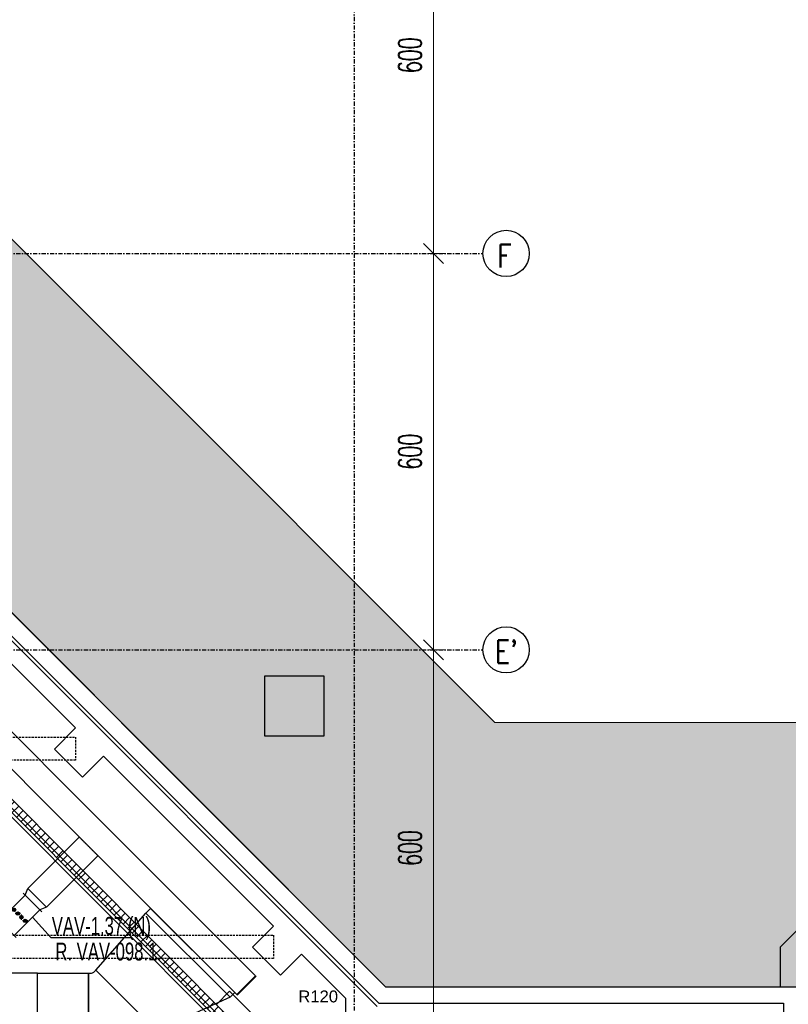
# Model space of a CAD drawing. Header units: centimetres. Extents: x -10729 to 144862, y -4437 to 43656.
# Tile 141 of 148: x 12953 to 14118, y 9863 to 11354. Entities that reach past the tile are written whole.
import ezdxf

# ---------------------------------------------------------------- set-up
doc = ezdxf.new("R2010")
doc.units = ezdxf.units.CM
doc.header["$LTSCALE"] = 0.1
doc.header["$PDMODE"] = 35
doc.header["$PDSIZE"] = 0.1
for name, pattern in [('CADVENT_HIDDEN', [0.8, 0.25, -0.55]), ('Kondygnacja  -0_5$0$HIDDEN', [9.525, 6.35, -3.175]), ('Kondygnacja  -0_5$0$HIDDEN2', [4.7625, 3.175, -1.5875]), ('Osie rzutów$0$DASHDOT2', [12.7, 6.35, -3.175, 0, -3.175])]:
    doc.linetypes.add(name, pattern=pattern)
doc.layers.get('0').update_dxf_attribs({"color": 8})
doc.layers.get('DEFPOINTS').update_dxf_attribs({"color": 8})
for name, color, linetype in [('bgde-nawiewEXP', 1, 'Continuous'), ('bgde-nawiewHIDDEN', 1, 'Continuous'), ('bgde_redukcja', 3, 'Continuous'), ('bgde_VAV', 4, 'Continuous'), ('Kondygnacja  -0_5$0$ARCH_GK', 8, 'Continuous'), ('Kondygnacja  -0_5$0$ARCH_GRUNT', 8, 'Continuous'), ('Kondygnacja  -0_5$0$ARCH_INFO_ODPORNOŚĆ OGNIOWA', 8, 'Continuous'), ('Kondygnacja  -0_5$0$ARCH_KONSTR_POWYŻEJ RZUTU', 8, 'Kondygnacja  -0_5$0$HIDDEN'), ('Kondygnacja  -0_5$0$ARCH_KONSTR_POWYŻEJ RZUTU_IST', 8, 'Kondygnacja  -0_5$0$HIDDEN2'), ('Kondygnacja  -0_5$0$ARCH_MUROWANE_IST', 8, 'Continuous'), ('Kondygnacja  -0_5$0$ARCH_STAL_IST', 8, 'Continuous'), ('Kondygnacja  -0_5$0$ARCH_ŻELBET_IST', 8, 'Continuous'), ('Osie rzutów$0$ARCH_INFO_OSIE_IST', 8, 'Osie rzutów$0$DASHDOT2'), ('Osie rzutów$0$ARCH_INFO_OSIE_OPISY_IST', 8, 'Continuous')]:
    doc.layers.add(name, color=color, linetype=linetype)
doc.layers.add('Kondygnacja  -0_5$0$ARCH_WIDOK', color=8, linetype='Continuous', lineweight=13)
doc.layers.add('Osie rzutów$0$ARCH_INFO_WYMIARY', color=8, linetype='Continuous', lineweight=9)
doc.layers.add('Kondygnacja  -0_5$0$RYSUNKOWE_NIEDRUK', color=8, linetype='Continuous', lineweight=9, plot=False)
doc.styles.add('Kondygnacja  -0_5$0$Arial', font='ARIAL.TTF')
doc.styles.add('Osie rzutów$0$ROMANS-250-CM', font='romans.shx', dxfattribs={"width": 0.8, "height": 50})
doc.styles.add('Osie rzutów$0$wymiary_cuprum', font='Romans.shx', dxfattribs={"width": 0.6})
doc.dimstyles.new('Osie rzutów$0$ARCH_ CT', dxfattribs={"dimtxt": 20, "dimasz": 20, "dimexe": 12, "dimexo": 20, "dimgap": 5, "dimtad": 1, "dimdec": 1, "dimrnd": 0.5, "dimzin": 9, "dimdsep": 46, "dimtxsty": 'Osie rzutów$0$wymiary_cuprum', "dimblk": 'Osie rzutów$0$_Oblique', "dimcen": 8, "dimdle": 12, "dimclrd": 256, "dimclre": 256, "dimclrt": 55, "dimadec": 1, "dimazin": 0, "dimtfac": 1, "dimtdec": 1, "dimtmove": 1, "dimatfit": 2, "dimldrblk": 'Osie rzutów$0$_Dot', "dimfxl": 0, "dimtolj": 1, "dimtzin": 0, "dimlwd": -1, "dimlwe": -1, "dimarcsym": 0})

# ---------------------------------------------------------------- blocks, each defined once
blk = doc.blocks.new('Osie rzutów$0$_Oblique')
at = {"color": 0, "linetype": 'ByBlock', "lineweight": -2}
blk.add_line((-0.5, -0.5), (0.5, 0.5), dxfattribs=at)
blk = doc.blocks.new('*D538')
at = {"layer": 'DEFPOINTS', "color": 0}
for p in [(13613.9, 11600), (13580, 11000), (13613.9, 11000)]:
    blk.add_point(p, dxfattribs=at)
at = {"layer": 'Osie rzutów$0$ARCH_INFO_WYMIARY'}
for p, q in [((13598.9, 11600), (13572, 11600)), ((13580, 11608), (13580, 10992)), ((13598.9, 11000), (13572, 11000))]:
    blk.add_line(p, q, dxfattribs=at)
at = {"layer": 'Osie rzutów$0$ARCH_INFO_WYMIARY', "xscale": 30, "yscale": 30, "zscale": 30}
for p, rotation in [((13580, 11600), 90), ((13580, 11000), 270)]:
    blk.add_blockref('Osie rzutów$0$_Oblique', p, dxfattribs=dict(at, rotation=rotation))
at = {"layer": 'Osie rzutów$0$ARCH_INFO_WYMIARY', "color": 55, "insert": (13544.5, 11300), "char_height": 35, "attachment_point": 5, "rotation": 90, "style": 'Osie rzutów$0$wymiary_cuprum'}
blk.add_mtext('\\A1;600', dxfattribs=at)
blk = doc.blocks.new('Osie rzutów$0$_Dot')
at = {"color": 0, "linetype": 'ByBlock', "lineweight": -2}
blk.add_line((-0.5, 0), (-1, 0), dxfattribs=at)
at = {"color": 0, "linetype": 'ByBlock', "const_width": 0.5}
blk.add_lwpolyline([(-0.25, 0, 1), (0.25, 0, 1)], format="xyb", close=True, dxfattribs=at)
blk = doc.blocks.new('*D539')
at = {"layer": 'DEFPOINTS', "color": 0}
for p in [(13613.9, 11000), (13580, 10400), (13613.9, 10400)]:
    blk.add_point(p, dxfattribs=at)
at = {"layer": 'Osie rzutów$0$ARCH_INFO_WYMIARY'}
for p, q in [((13598.9, 11000), (13572, 11000)), ((13580, 11008), (13580, 10392)), ((13598.9, 10400), (13572, 10400))]:
    blk.add_line(p, q, dxfattribs=at)
at = {"layer": 'Osie rzutów$0$ARCH_INFO_WYMIARY', "xscale": 30, "yscale": 30, "zscale": 30}
for p, rotation in [((13580, 11000), 90), ((13580, 10400), 270)]:
    blk.add_blockref('Osie rzutów$0$_Oblique', p, dxfattribs=dict(at, rotation=rotation))
at = {"layer": 'Osie rzutów$0$ARCH_INFO_WYMIARY', "color": 55, "insert": (13544.5, 10700), "char_height": 35, "attachment_point": 5, "rotation": 90, "style": 'Osie rzutów$0$wymiary_cuprum'}
blk.add_mtext('\\A1;600', dxfattribs=at)
blk = doc.blocks.new('*D540')
at = {"layer": 'DEFPOINTS', "color": 0}
for p in [(13613.9, 10400), (13580, 9800), (13613.9, 9800)]:
    blk.add_point(p, dxfattribs=at)
at = {"layer": 'Osie rzutów$0$ARCH_INFO_WYMIARY'}
for p, q in [((13580, 10408), (13580, 9792)), ((13598.9, 10400), (13572, 10400)), ((13598.9, 9800), (13572, 9800))]:
    blk.add_line(p, q, dxfattribs=at)
at = {"layer": 'Osie rzutów$0$ARCH_INFO_WYMIARY', "xscale": 30, "yscale": 30, "zscale": 30}
for p, rotation in [((13580, 10400), 90), ((13580, 9800), 270)]:
    blk.add_blockref('Osie rzutów$0$_Oblique', p, dxfattribs=dict(at, rotation=rotation))
at = {"layer": 'Osie rzutów$0$ARCH_INFO_WYMIARY', "color": 55, "insert": (13544.5, 10100), "char_height": 35, "attachment_point": 5, "rotation": 90, "style": 'Osie rzutów$0$wymiary_cuprum'}
blk.add_mtext('\\A1;600', dxfattribs=at)
blk = doc.blocks.new('Kondygnacja  -0_5$0$konstrukcja istniejąca -0.5')
at = {"layer": 'Kondygnacja  -0_5$0$ARCH_KONSTR_POWYŻEJ RZUTU_IST', "ltscale": 10}
for points in [[(12338, 10267.9), (13037.9, 10267.9), (13037.9, 10232.9), (12338, 10232.9)], [(12338, 9967.9), (13337.7, 9967.9), (13337.7, 9932.9), (12338, 9932.9)]]:
    blk.add_lwpolyline(points, dxfattribs=at)
blk = doc.blocks.new('315')
at = {"layer": 'bgde_VAV', "color": 3, "linetype": 'Continuous', "lineweight": -2}
for p, q in [((-3942, 66706), (-3942, 66661)), ((-3942, 66661), (-3942, 66346)), ((-3392, 66661), (-3392, 66706)), ((-3392, 66346), (-3392, 66661)), ((-3942, 66346), (-3942, 66301)), ((-3392, 66301), (-3392, 66346))]:
    blk.add_line(p, q, dxfattribs=at)
at = {"layer": 'bgde_VAV', "color": 3, "linetype": 'ByBlock', "lineweight": -2}
for p, q in [((-3942, 66661), (-3392, 66661)), ((-3942, 66346), (-3392, 66346))]:
    blk.add_line(p, q, dxfattribs=at)
at = {"layer": 'bgde_VAV', "color": 3, "linetype": 'Continuous', "lineweight": -3}
for p, q in [((-3695, 66650), (-3640, 66594)), ((-3667, 66622), (-3693, 66622)), ((-3667, 66622), (-3691, 66630)), ((-3667, 66622), (-3691, 66614)), ((-3667, 66622), (-3688, 66637)), ((-3667, 66622), (-3688, 66607)), ((-3667, 66622), (-3682, 66642)), ((-3667, 66622), (-3682, 66602)), ((-3667, 66622), (-3675, 66646)), ((-3667, 66622), (-3675, 66598)), ((-3667, 66622), (-3667, 66647)), ((-3667, 66622), (-3660, 66646)), ((-3667, 66622), (-3653, 66642)), ((-3667, 66622), (-3647, 66637)), ((-3667, 66622), (-3643, 66630)), ((-3667, 66622), (-3642, 66622)), ((-3667, 66622), (-3643, 66614)), ((-3667, 66622), (-3647, 66607)), ((-3667, 66622), (-3653, 66602)), ((-3667, 66622), (-3660, 66598)), ((-3667, 66622), (-3667, 66597)), ((-3640, 66571), (-3695, 66516)), ((-3695, 66492), (-3640, 66437)), ((-3667, 66543), (-3693, 66543)), ((-3667, 66543), (-3691, 66551)), ((-3667, 66543), (-3691, 66536)), ((-3667, 66465), (-3691, 66472)), ((-3667, 66543), (-3688, 66558)), ((-3667, 66543), (-3688, 66529)), ((-3667, 66465), (-3688, 66479)), ((-3667, 66543), (-3682, 66564)), ((-3667, 66543), (-3682, 66523)), ((-3667, 66465), (-3682, 66485)), ((-3667, 66543), (-3675, 66567)), ((-3667, 66543), (-3675, 66519)), ((-3667, 66465), (-3675, 66489)), ((-3667, 66543), (-3667, 66569)), ((-3667, 66543), (-3660, 66567)), ((-3667, 66543), (-3653, 66564)), ((-3667, 66543), (-3647, 66558)), ((-3667, 66543), (-3643, 66551)), ((-3667, 66543), (-3642, 66543)), ((-3667, 66543), (-3643, 66536)), ((-3667, 66543), (-3647, 66529)), ((-3667, 66543), (-3653, 66523)), ((-3667, 66543), (-3660, 66519)), ((-3667, 66543), (-3667, 66518)), ((-3667, 66465), (-3667, 66490)), ((-3667, 66465), (-3660, 66489)), ((-3667, 66465), (-3653, 66485)), ((-3667, 66465), (-3647, 66479)), ((-3667, 66465), (-3643, 66472)), ((-3667, 66465), (-3693, 66465)), ((-3667, 66386), (-3693, 66386)), ((-3667, 66465), (-3691, 66457)), ((-3667, 66386), (-3691, 66394)), ((-3667, 66386), (-3691, 66378)), ((-3667, 66465), (-3688, 66450)), ((-3667, 66386), (-3688, 66401)), ((-3667, 66386), (-3688, 66371)), ((-3667, 66465), (-3682, 66444)), ((-3667, 66386), (-3682, 66406)), ((-3667, 66386), (-3682, 66365)), ((-3667, 66465), (-3675, 66441)), ((-3667, 66386), (-3675, 66410)), ((-3667, 66386), (-3675, 66362)), ((-3667, 66465), (-3642, 66465)), ((-3667, 66465), (-3643, 66457)), ((-3667, 66465), (-3647, 66450)), ((-3667, 66465), (-3653, 66444)), ((-3667, 66465), (-3660, 66441)), ((-3667, 66465), (-3667, 66439)), ((-3667, 66386), (-3667, 66411)), ((-3667, 66386), (-3660, 66410)), ((-3667, 66386), (-3653, 66406)), ((-3667, 66386), (-3647, 66401)), ((-3667, 66386), (-3643, 66394)), ((-3667, 66386), (-3642, 66386)), ((-3667, 66386), (-3643, 66378)), ((-3667, 66386), (-3647, 66371)), ((-3667, 66386), (-3653, 66365)), ((-3667, 66386), (-3660, 66362)), ((-3667, 66386), (-3667, 66361))]:
    blk.add_line(p, q, dxfattribs=at)
for centre in [(-3667, 66622), (-3667, 66543), (-3667, 66465), (-3667, 66386)]:
    blk.add_ellipse(centre, major_axis=(0, 25.2), ratio=1, start_param=-1.570796, end_param=4.712389, dxfattribs=at)
blk = doc.blocks.new('Osie rzutów')
at = {"layer": 'Osie rzutów$0$ARCH_INFO_OSIE_IST', "ltscale": 10}
for p, q in [((13460, 12510), (13460, 4623.26)), ((4436.04, 11000), (13655, 11000)), ((4436.04, 10400), (13655, 10400))]:
    blk.add_line(p, q, dxfattribs=at)
at = {"layer": 'Osie rzutów$0$ARCH_INFO_OSIE_OPISY_IST'}
for centre in [(13690, 11000), (13690, 10400)]:
    blk.add_circle(centre, 35, dxfattribs=at)
at = {"layer": 'Osie rzutów$0$ARCH_INFO_OSIE_OPISY_IST', "style": 'Osie rzutów$0$ROMANS-250-CM', "width": 0.8}
for s, p in [('F', (13676.73, 10978.73)), ("E'", (13673.04, 10379.79))]:
    blk.add_text(s, height=35, dxfattribs=at).set_placement(p)
at = {"layer": 'Osie rzutów$0$ARCH_INFO_WYMIARY'}
for base, p1, p2, picture, middle in [((13580, 11000), (13613.93, 11600), (13613.93, 11000), '*D538', (13544.5, 11300)), ((13580, 10400), (13613.93, 11000), (13613.93, 10400), '*D539', (13544.5, 10700)), ((13580, 9800), (13613.93, 10400), (13613.93, 9800), '*D540', (13544.5, 10100))]:
    dim = blk.add_linear_dim(base=base, p1=p1, p2=p2, angle=270, dimstyle='Osie rzutów$0$ARCH_ CT', override={"dimtxt": 35, "dimasz": 30, "dimexe": 8, "dimexo": 15, "dimgap": 18, "dimdle": 8}, dxfattribs=at)
    dim.commit()
    dim.dimension.update_dxf_attribs({"geometry": picture, "text_midpoint": middle})

msp = doc.modelspace()

# ---------------------------------------------------------------- hatches: boundary and pattern name
at = {"layer": 'Kondygnacja  -0_5$0$ARCH_GK', "linetype": 'Continuous', "lineweight": -3}
h = msp.add_hatch(dxfattribs=at)
h.set_pattern_fill('ANSI37', color=256, scale=3, angle=-360, style=0)
h.paths.add_polyline_path([(11139.584, 11975), (11133.785, 11961), (13343.24, 9751.545), (13353.139, 9761.445)], flags=0)
at = {"layer": 'Kondygnacja  -0_5$0$ARCH_GRUNT', "linetype": 'Continuous', "lineweight": 5}
h = msp.add_hatch(dxfattribs=at)
h.set_pattern_fill('EARTH', color=256, scale=15, angle=45, style=0)
h.paths.add_polyline_path([(1133.967, 11046.454), (2362.513, 12275), (4925, 12275), (4925, 14755), (7550.104, 14755), (8720.104, 13585), (9935, 13585), (9935, 12742), (10195, 12742), (10195, 12464.645), (10065.178, 12334.822), (10020.355, 12290), (11107.426, 12290), (13507.426, 9890), (14135, 9890), (14135, 8825), (14045, 8825), (14045, 8794.645), (13865.355, 8615), (13550, 8615), (13550, 8506), (14915, 8507.069), (14915, 8955.706), (14915, 9408.893), (14535, 9611.265), (14535, 10290), (13673.112, 10290), (11273.112, 12690), (10595, 12690), (10595, 13102), (10335, 13102), (10335, 13985), (8885.79, 13985), (7715.79, 15155), (4525, 15155), (4525, 12675), (2196.827, 12675), (851.124, 11329.297)])

# ---------------------------------------------------------------- linework, layer by layer
at = {"layer": 'bgde-nawiewEXP', "linetype": 'Continuous'}
for points in [[(11995.717, 11164.457), (13281.999, 9878.175), (13310.284, 9906.459), (12024.001, 11192.741), (11995.729, 11164.468)], [(12993.947, 10010.554), (12983.871, 10006.488), (12961.597, 10028.762), (12965.663, 10038.838)], [(13057.462, 9910.629), (13061.913, 9910.821), (13063.789, 9911.39), (13065.518, 9912.315), (13068.801, 9915.326), (13068.785, 9915.342), (13144.576, 10001.456), (13271.855, 9874.177), (13160.709, 9823.418), (13068.801, 9915.326), (13160.725, 9823.402), (13137.742, 9804.224), (13113.538, 9791.286), (13087.274, 9783.319), (13057.463, 9780.629), (13057.462, 9845.629)], [(13144.576, 10001.456), (13271.855, 9874.177), (13278.926, 9881.248), (13151.647, 10008.527)], [(12980.044, 9780.629), (12980.044, 9910.629), (13057.462, 9910.629), (13057.462, 9780.629)], [(13281.999, 9878.175), (13310.284, 9906.459), (13310.991, 9905.752), (13282.706, 9877.467)]]:
    msp.add_lwpolyline(points, close=True, dxfattribs=at)
for points in [[(12965.663, 10038.838), (13043.499, 10116.675)], [(12993.947, 10010.554), (13071.784, 10088.39)], [(12682.787, 9810.63), (12682.787, 9910.63), (12915.044, 9910.63), (12915.044, 9910.629), (12915.044, 9910.629), (12915.044, 9810.629), (12980.044, 9780.629), (12980.044, 9910.629), (12915.044, 9910.629)]]:
    msp.add_lwpolyline(points, dxfattribs=at)
at = {"layer": 'bgde-nawiewHIDDEN', "linetype": 'CADVENT_HIDDEN'}
msp.add_lwpolyline([(13043.499, 10116.675), (13071.784, 10088.39)], dxfattribs=at)
at = {"layer": 'bgde_VAV'}
for p in [(12972.92, 9995.537), (13123.428, 9964.111, 0.525)]:
    msp.add_line(p, (13001.229, 9964.111, 0.525), dxfattribs=at)
at = {"layer": 'Kondygnacja  -0_5$0$ARCH_GK', "linetype": 'Continuous', "lineweight": -3}
for p, q in [((13353.139, 9761.445), (11139.584, 11975)), ((11133.785, 11961), (13343.24, 9751.545))]:
    msp.add_line(p, q, dxfattribs=at)
at = {"layer": 'Kondygnacja  -0_5$0$ARCH_MUROWANE_IST', "ltscale": 4}
for p, q in [((13507.426, 9890), (11107.426, 12290)), ((13497.071, 9865), (11097.071, 12265)), ((13507.426, 9890), (14135, 9890)), ((13507.426, 9890), (14135, 9890)), ((13497.071, 9865), (14110, 9865)), ((13497.071, 9865), (14110, 9865)), ((14110, 9865), (14110, 8850))]:
    msp.add_line(p, q, dxfattribs=at)
at = {"layer": 'Kondygnacja  -0_5$0$ARCH_STAL_IST'}
msp.add_lwpolyline([(13324.289, 10269.975), (13414.289, 10269.975), (13414.289, 10359.975), (13324.289, 10359.975)], close=True, dxfattribs=at)
at = {"layer": 'Kondygnacja  -0_5$0$ARCH_WIDOK'}
msp.add_line((11131.714, 11956), (13342.695, 9745.019), dxfattribs=at)
msp.add_lwpolyline([(13251.198, 9863.386), (13270.997, 9883.185), (13364.335, 9789.847), (13350.204, 9775.716), (13350.204, 9764.38)], dxfattribs=at)
at = {"layer": 'Kondygnacja  -0_5$0$ARCH_ŻELBET_IST', "ltscale": 4}
for p, q in [((13495, 9860), (11095, 12260)), ((13037.908, 10281.737), (12780.521, 10539.124)), ((13006.088, 10249.917), (13037.908, 10281.737)), ((13048.514, 10207.491), (13006.088, 10249.917)), ((13048.514, 10207.491), (13080.334, 10239.311)), ((13337.721, 9981.924), (13080.334, 10239.311)), ((13305.901, 9950.104), (13337.721, 9981.924)), ((13348.327, 9907.678), (13305.901, 9950.104)), ((13348.327, 9907.678), (13380.147, 9939.497)), ((13447.5, 9872.145), (13380.147, 9939.497)), ((13447.5, 9850), (13447.5, 9872.145))]:
    msp.add_line(p, q, dxfattribs=at)
msp.add_lwpolyline([(14135, 9727.5), (14255, 9727.5), (14255, 9949.995), (14215, 9989.995), (14145, 9989.995), (14105, 9949.995), (14105, 9890)], dxfattribs=at)
at = {"layer": 'Kondygnacja  -0_5$0$RYSUNKOWE_NIEDRUK', "linetype": 'Continuous', "lineweight": 5}
for points in [[(7550.104, 14755), (8720.104, 13585), (9935, 13585), (9935, 12742), (10195, 12742), (10195, 12464.645), (10065.178, 12334.822), (10020.355, 12290), (11107.426, 12290), (13507.426, 9890), (14135, 9890)], [(14535, 10290), (13673.112, 10290), (11273.112, 12690), (10595, 12690), (10595, 13102), (10335, 13102), (10335, 13985)]]:
    msp.add_lwpolyline(points, dxfattribs=at)

# ---------------------------------------------------------------- block references
at = {"layer": 'bgde_redukcja', "xscale": 0.1000000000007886, "yscale": 0.09999999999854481, "zscale": 0.1, "rotation": 225}
msp.add_blockref('315', (7991.423, 14441.398), dxfattribs=at)
at = {"layer": 'Kondygnacja  -0_5$0$ARCH_KONSTR_POWYŻEJ RZUTU'}
msp.add_blockref('Kondygnacja  -0_5$0$konstrukcja istniejąca -0.5', (0, 0), dxfattribs=at)
at = {"layer": 'Osie rzutów$0$ARCH_INFO_OSIE_OPISY_IST'}
msp.add_blockref('Osie rzutów', (0, 0), dxfattribs=at)

# ---------------------------------------------------------------- texts
at = {"layer": 'bgde_VAV', "width": 0.7}
for s, p in [('VAV-1.37 (N)', (13001.902, 9968.737, 288.787)), ('R. VAV-098.1', (13007.349, 9929.822, 288.787))]:
    msp.add_text(s, height=27, dxfattribs=at).set_placement(p)
at = {"layer": 'Kondygnacja  -0_5$0$ARCH_INFO_ODPORNOŚĆ OGNIOWA', "insert": (13405.421, 9890.289), "char_height": 18, "width": 53.33252, "attachment_point": 5, "style": 'Kondygnacja  -0_5$0$Arial'}
msp.add_mtext('\\PR120', dxfattribs=at)

doc.saveas('drawing.dxf')
